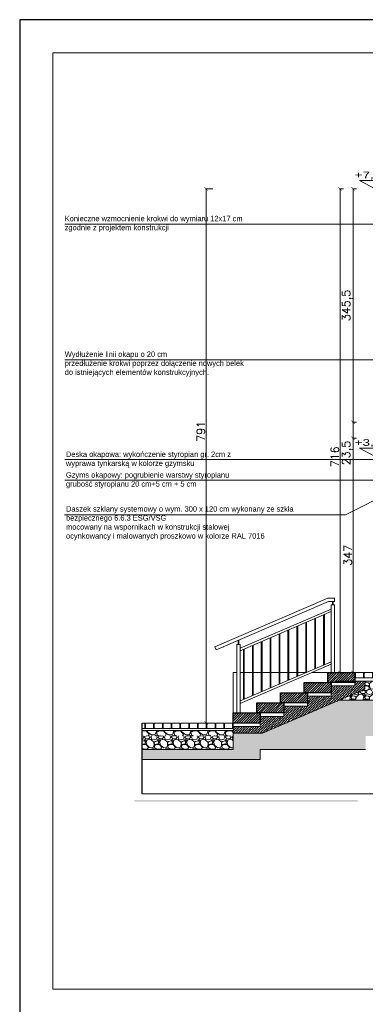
# Model space of a CAD drawing. Header units: millimetres. Extents: x -587 to 358276, y -26688 to 221215.
# Tile 253 of 256: x 8222 to 8734, y 12638 to 14096. Entities that reach past the tile are written whole.
import ezdxf
from ezdxf.lldxf.tags import DXFTag
from ezdxf.xclip import XClip

# ---------------------------------------------------------------- set-up
doc = ezdxf.new("R2010")
doc.units = ezdxf.units.MM
doc.header["$MEASUREMENT"] = 0
doc.header["$XCLIPFRAME"] = 0
doc.layers.add('a3', color=3, linetype='Continuous', lineweight=30, plot=False)
for name, color, linetype, lineweight in [('A_l.przekrojowa', 7, 'Continuous', 30), ('A_l.widokowa', 250, 'Continuous', 18), ('l. przekrojowa', 1, 'Continuous', 30), ('l.przerywana', 104, 'ICAD_ISO03W100', 5), ('l.widokowa', 140, 'Continuous', 15), ('l.wypełnien', 253, 'Continuous', 5), ('l.wypełnień', 7, 'Continuous', 5), ('szraf1', 8, 'Continuous', 5), ('wymiarowanie', 176, 'Continuous', 9)]:
    doc.layers.add(name, color=color, linetype=linetype, lineweight=lineweight)
doc.styles.add('PROFILE', font='GOTHIC.TTF', dxfattribs={"width": 0.8})
doc.styles.add('styl2', font='simplex.shx')
tags = doc.linetypes.add('ICAD_ISO03W100', pattern=[30, 12, -18]).pattern_tags.tags
tags[6:7] = [DXFTag(74, 4), DXFTag(75, 0), DXFTag(340, '0'), DXFTag(46, 1.0), DXFTag(50, 0.0), DXFTag(44, 0.0), DXFTag(45, 0.0)]
tags[4:5] = [DXFTag(74, 4), DXFTag(75, 0), DXFTag(340, '0'), DXFTag(46, 1.0), DXFTag(50, 0.0), DXFTag(44, 0.0), DXFTag(45, 0.0)]
doc.dimstyles.new('Skala 1-50', dxfattribs={"dimtxt": 12, "dimasz": 5, "dimexe": 1, "dimexo": 1, "dimgap": 1.5, "dimtad": 1, "dimdec": 1, "dimrnd": 0.5, "dimtxsty": 'styl2', "dimblk": 'ARCHTICK', "dimcen": 5, "dimadec": 0, "dimazin": 0, "dimtfac": 1, "dimtdec": 1, "dimtmove": 1, "dimatfit": 3, "dimldrblk": 'ARCHTICK', "dimfxl": 5, "dimfxlon": 1, "dimlwd": -1, "dimlwe": -1, "dimarcsym": 0})

# ---------------------------------------------------------------- blocks, each defined once
blk = doc.blocks.new('MF2E40FB0')
at = {"true_color": 0xffffff}
blk.add_hatch(color=7, dxfattribs=at).paths.add_polyline_path([(193.99, 188.45), (193.99, 165.83), (315.56, 165.83), (315.56, 188.45)])
blk = doc.blocks.new('_ArchTick')
at = {"color": 0, "linetype": 'ByBlock', "const_width": 0.15}
blk.add_lwpolyline([(-0.5, -0.5), (0.5, 0.5)], dxfattribs=at)
blk = doc.blocks.new('*D1728')
at = {"layer": 'Defpoints', "color": 0}
for p in [(8715.8, 13476.1), (8723.3, 13476.1), (8723.3, 13129.1)]:
    blk.add_point(p, dxfattribs=at)
at = {"layer": 'wymiarowanie', "color": 0}
for p, q in [((8720.8, 13476.1), (8714.8, 13476.1)), ((8715.8, 13129.1), (8715.8, 13476.1)), ((8720.8, 13129.1), (8714.8, 13129.1))]:
    blk.add_line(p, q, dxfattribs=at)
at = {"layer": 'wymiarowanie', "color": 0, "xscale": 5, "yscale": 5, "zscale": 5}
for p, rotation in [((8715.8, 13476.1), 90), ((8715.8, 13129.1), 270)]:
    blk.add_blockref('_ArchTick', p, dxfattribs=dict(at, rotation=rotation))
at = {"layer": 'wymiarowanie', "color": 0, "insert": (8708, 13302.6), "char_height": 12, "attachment_point": 5, "rotation": 90, "style": 'styl2'}
blk.add_mtext('347', dxfattribs=at)
blk = doc.blocks.new('*D1729')
at = {"layer": 'Defpoints', "color": 0}
for p in [(8715.8, 13499.6), (8739.1, 13499.6), (8723.3, 13476.1)]:
    blk.add_point(p, dxfattribs=at)
at = {"layer": 'wymiarowanie', "color": 0}
for p, q in [((8720.8, 13499.6), (8714.8, 13499.6)), ((8715.8, 13476.1), (8715.8, 13499.6)), ((8720.8, 13476.1), (8714.8, 13476.1))]:
    blk.add_line(p, q, dxfattribs=at)
at = {"layer": 'wymiarowanie', "color": 0, "xscale": 5, "yscale": 5, "zscale": 5}
for p, rotation in [((8715.8, 13499.6), 90), ((8715.8, 13476.1), 270)]:
    blk.add_blockref('_ArchTick', p, dxfattribs=dict(at, rotation=rotation))
at = {"layer": 'wymiarowanie', "color": 0, "insert": (8707.4, 13454), "char_height": 12, "attachment_point": 5, "rotation": 90, "style": 'styl2'}
blk.add_mtext('23,5', dxfattribs=at)
blk = doc.blocks.new('*D1730')
at = {"layer": 'Defpoints', "color": 0}
for p in [(8715.8, 13845.3), (9285.3, 13845.3), (8739.1, 13499.6)]:
    blk.add_point(p, dxfattribs=at)
at = {"layer": 'wymiarowanie', "color": 0}
for p, q in [((8720.8, 13845.3), (8714.8, 13845.3)), ((8715.8, 13499.6), (8715.8, 13845.3)), ((8720.8, 13499.6), (8714.8, 13499.6))]:
    blk.add_line(p, q, dxfattribs=at)
at = {"layer": 'wymiarowanie', "color": 0, "xscale": 5, "yscale": 5, "zscale": 5}
for p, rotation in [((8715.8, 13845.3), 90), ((8715.8, 13499.6), 270)]:
    blk.add_blockref('_ArchTick', p, dxfattribs=dict(at, rotation=rotation))
at = {"layer": 'wymiarowanie', "color": 0, "insert": (8707.4, 13672.5), "char_height": 12, "attachment_point": 5, "rotation": 90, "style": 'styl2'}
blk.add_mtext('345,5', dxfattribs=at)
blk = doc.blocks.new('*D1731')
at = {"layer": 'Defpoints', "color": 0}
for p in [(8720.8, 13845.3), (8696.6, 13129.1), (8720.8, 13129.1)]:
    blk.add_point(p, dxfattribs=at)
at = {"layer": 'wymiarowanie', "color": 0}
for p, q in [((8701.6, 13845.3), (8695.6, 13845.3)), ((8696.6, 13845.3), (8696.6, 13129.1)), ((8701.6, 13129.1), (8695.6, 13129.1))]:
    blk.add_line(p, q, dxfattribs=at)
at = {"layer": 'wymiarowanie', "color": 0, "xscale": 5, "yscale": 5, "zscale": 5}
for p, rotation in [((8696.6, 13845.3), 90), ((8696.6, 13129.1), 270)]:
    blk.add_blockref('_ArchTick', p, dxfattribs=dict(at, rotation=rotation))
at = {"layer": 'wymiarowanie', "color": 0, "insert": (8688.8, 13448.6), "char_height": 12, "attachment_point": 5, "rotation": 90, "style": 'styl2'}
blk.add_mtext('716', dxfattribs=at)
blk = doc.blocks.new('*D2387')
at = {"layer": 'Defpoints', "color": 0}
for p in [(8748.6, 13845.3), (8498.2, 13054.1), (8513.4, 13054.1)]:
    blk.add_point(p, dxfattribs=at)
at = {"layer": 'wymiarowanie', "color": 0}
for p, q in [((8508.2, 13845.3), (8497.2, 13845.3)), ((8498.2, 13845.3), (8498.2, 13054.1)), ((8508.2, 13054.1), (8497.2, 13054.1))]:
    blk.add_line(p, q, dxfattribs=at)
at = {"layer": 'wymiarowanie', "color": 0, "xscale": 5, "yscale": 5, "zscale": 5}
for p, rotation in [((8498.2, 13845.3), 90), ((8498.2, 13054.1), 270)]:
    blk.add_blockref('_ArchTick', p, dxfattribs=dict(at, rotation=rotation))
at = {"layer": 'wymiarowanie', "color": 0, "insert": (8490.4, 13486.2), "char_height": 12, "attachment_point": 5, "rotation": 90, "style": 'styl2'}
blk.add_mtext('791', dxfattribs=at)

msp = doc.modelspace()

# ---------------------------------------------------------------- hatches: boundary and pattern name
at = {"layer": 'l.wypełnien'}
h = msp.add_hatch(dxfattribs=at)
h.set_pattern_fill('ANSI36', scale=20, style=0)
h.paths.add_polyline_path([(8538.42, 13046.1), (8538.42, 13054.1), (8578.43, 13054.08), (8538.43, 13054.08), (8538.43, 13049.08), (8578.43, 13049.08), (8578.43, 13054.08), (8578.43, 13064.08), (8613.43, 13064.08), (8613.43, 13069.08), (8613.43, 13079.08), (8648.43, 13079.08), (8648.43, 13084.08), (8648.43, 13094.08), (8683.43, 13094.08), (8683.43, 13099.08), (8683.43, 13109.08), (8718.43, 13109.08), (8718.43, 13114.08), (8718.43, 13116.08), (8733.43, 13116.08), (8733.43, 13104.19), (8695.84, 13088.08), (8660.84, 13073.08), (8581.52, 13039.09), (8538.42, 13039.1), (8538.42, 13043.1)])
h = msp.add_hatch(dxfattribs=at)
h.set_pattern_fill('GRAVL1', scale=20, style=0)
h.set_pattern_definition([(228.0128, (14.4, 20), (-159.99996464, -180.00002683), [2.69072, -266.38176]), (184.9697, (12.6, 18), (240.00002103, 19.99982614), [4.61736, -457.1185]), (132.5104, (8, 17.6), (199.99981437, -220.00017348), [3.25576, -322.32064]), (267.2737, (0.2, 12.6), (19.999920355, 400.0000059), [4.20476, -416.27116]), (292.8337, (0, 8.4), (-100.00019811, 239.999928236), [4.1231, -408.18746]), (357.2737, (1.6, 4.6), (-400.0000059, 19.999920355), [4.20476, -416.27116]), (37.6942, (5.8, 4.4), (-260.000146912, -199.999808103), [5.56058, -550.49698]), (72.2553, (10.2, 7.8), (140.000215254, 439.999924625), [5.24976, -519.72642]), (121.4296, (11.8, 12.8), (-160.000164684, 259.99990073), [4.219, -417.68146]), (175.2364, (9.6, 16.4), (220.00001893, -19.99983065), [4.81664, -236.01526]), (222.3974, (4.8, 16.8), (-240.000147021, -219.99984164), [6.22896, -616.6675]), (138.8141, (20, 12.4), (-140.00005894, 119.99994627), [2.12602, -210.47688]), (171.4692, (18.4, 13.8), (259.999965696, -40.0001582), [4.04474, -400.43022]), (225, (14.4, 14.4), (-4e-15, -20.000006), [2.82842, -25.45584]), (203.1986, (13, 16.8), (99.9999946, 40.0000265), [1.52316, -150.7923]), (291.8014, (11.6, 16.2), (-19.9999982, 60.0000055), [2.15406, -105.54924]), (30.9638, (12.4, 14.2), (59.99996045, 40.0000497), [3.49858, -113.12046]), (161.5651, (15.4, 16), (40.0000087, -19.999968), [2.52982, -60.71574]), (16.3895, (0, 16.2), (200.00004397, 59.9998542), [3.544, -350.8569]), (70.3462, (3.4, 17.2), (-79.99990495, -220.00004271), [2.97322, -294.34816]), (293.1986, (15.4, 20), (-40.0000265, 99.9999946), [3.0463, -149.26916]), (343.6105, (16.6, 17.2), (-200.00004397, 59.9998542), [3.544, -350.8569]), (339.444, (0, 3.8), (-100.0000369, 39.99991993), [3.4176, -167.46248]), (294.7751, (3.2, 2.6), (-99.99984378, 220.00006844), [2.86356, -283.49286]), (66.8014, (15.6, 0), (40.0000265, 99.9999946), [3.0463, -149.26916]), (17.354, (16.8, 2.8), (-260.00004038, -79.999890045), [3.35262, -331.90848]), (69.444, (5.8, 0), (-39.99991993, -100.0000369), [1.7088, -169.17128]), (101.3099, (14.4, 0), (-19.9999526, 80.000015), [1.0198, -100.96058]), (165.9638, (14.2, 1), (60.0000109, -19.9999611), [4.1231, -78.339]), (186.009, (10.2, 2), (199.99999502, 19.99998635), [3.821, -378.27846]), (303.6901, (12.4, 12.4), (-20.0000267, 39.9999912), [2.88444, -69.22658]), (353.1572, (14, 10), (339.99998731, -40.00015996), [5.03588, -498.55126]), (60.9454, (19, 9.4), (-80.00000054, -140.0000077), [2.05912, -203.85348]), (90, (20, 11.2), (-20, 20), [1.2, -18.8]), (120.2564, (9.8, 2.6), (79.99989774, -140.00004912), [2.77848, -275.0704]), (48.0128, (8.4, 5), (159.99996464, 180.00002683), [5.38144, -263.69104]), (0, (12, 9), (20, 20), [5.2, -14.8]), (325.3048, (17.2, 9), (-199.99988518, 140.00017219), [3.16228, -313.06548]), (254.0546, (19.8, 7.2), (-19.9999978, -80.00000253), [2.91204, -142.69016]), (207.646, (19, 4.4), (-379.999916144, -200.000154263), [4.7413, -469.38948]), (175.4261, (14.8, 2.2), (-260.000011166, 19.999896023), [5.01598, -496.58148])])
h.paths.add_polyline_path([(8875.82, 13088.08), (8875.82, 13116.08), (8733.43, 13116.08), (8733.43, 13104.19), (8695.84, 13088.08)])
h = msp.add_hatch(dxfattribs=at)
h.set_pattern_fill('CONC', scale=20, style=0)
h.set_pattern_definition([(0, (19, 12.8), (0, 20), [0, -20]), (0, (19.2, 5.8), (0, 20), [0, -20]), (0, (19.8, 16.6), (0, 20), [0, -20]), (338.1986, (9.4, 10.4), (60.0000055, -19.9999982), [2.15406, -105.54924]), (216.8699, (11.4, 9.6), (59.9999984, 40.0000025), [1, -99]), (130.6013, (10.6, 9), (100.00000842, -119.99998036), [1.8439, -182.54698]), (206.5651, (4, 6.6), (-19.999983, -20.000026), [0.44722, -44.27414]), (326.3099, (3.6, 6.4), (39.9999912, -20.0000267), [0.72112, -71.38992]), (108.4349, (4.2, 6), (-19.999968, 40.0000087), [0.63246, -62.6131]), (225, (16.8, 4.6), (-4e-15, -20.000006), [0.84852, -27.43574]), (0, (16.2, 4), (20, 20), [1.2, -18.8]), (135, (17.4, 4), (-20.000006, 2e-15), [0.84852, -27.43574]), (251.5651, (14.4, 17.4), (19.999968, 40.0000087), [0.63246, -62.6131]), (0, (14.2, 16.8), (20, 20), [1, -19]), (143.1301, (15.2, 16.8), (-59.9999984, 40.0000025), [1, -99]), (213.6901, (3.8, 17.6), (39.9999912, 20.0000267), [0.72112, -71.38992]), (341.5651, (3.2, 17.2), (-40.0000087, 19.999968), [1.26492, -61.98064]), (126.8699, (4.4, 16.8), (40.0000025, -59.9999984), [1, -99]), (0, (9.6, 16.8), (0, 20), [0, -20]), (0, (4.2, 11.6), (0, 20), [0, -20]), (0, (9.8, 4.2), (0, 20), [0, -20]), (0, (15.2, 10.4), (0, 20), [0, -20]), (0, (9.4, 13.8), (0, 20), [0, -20]), (0, (5, 14.4), (0, 20), [0, -20]), (0, (6.8, 13.2), (0, 20), [0, -20]), (0, (6, 8.4), (0, 20), [0, -20]), (0, (1.2, 9.2), (0, 20), [0, -20]), (0, (1.4, 13.8), (0, 20), [0, -20]), (0, (0.8, 18.2), (0, 20), [0, -20]), (0, (7, 19), (0, 20), [0, -20]), (0, (11.4, 19.8), (0, 20), [0, -20]), (0, (18.4, 19), (0, 20), [0, -20]), (0, (13.6, 12.8), (0, 20), [0, -20]), (0, (11.6, 16.4), (0, 20), [0, -20]), (0, (13.2, 6.8), (0, 20), [0, -20]), (0, (7.2, 5.8), (0, 20), [0, -20]), (0, (13.2, 1.4), (0, 20), [0, -20]), (0, (6.6, 2.6), (0, 20), [0, -20]), (0, (0.2, 2), (0, 20), [0, -20]), (0, (2.6, 1), (0, 20), [0, -20]), (0, (2.8, 3.8), (0, 20), [0, -20]), (0, (16.2, 0.6), (0, 20), [0, -20]), (0, (18.6, 8.8), (0, 20), [0, -20]), (0, (17.6, 14.8), (0, 20), [0, -20]), (0, (8.4, 0.4), (0, 20), [0, -20])])
h.paths.add_polyline_path([(8403.43, 13000.1), (8578.06, 13000.1), (8578.43, 13015.1), (8734.46, 13015.1), (8734.46, 13035.15), (8789.08, 13035.15), (8875.82, 13035.15), (8875.82, 13088.08), (8695.84, 13088.08), (8581.52, 13039.09), (8538.42, 13039.1), (8538.42, 13015.1), (8403.43, 13015.1)])
h = msp.add_hatch(dxfattribs=at)
h.set_pattern_fill('GRAVL1', angle=180, style=0)
h.set_pattern_definition([(311.9872, (30580.379, 2642.2731), (203.1999551, -228.60003408), [3.417214, -338.304835]), (355.0303, (30582.665, 2639.7331), (-304.80002671, 25.3997792), [5.864047, -580.540495]), (47.4896, (30588.507, 2639.2251), (-253.99976425, -279.40022032), [4.134815, -409.347213]), (272.7263, (30598.413, 2632.8751), (-25.39989885, 508.00000749), [5.340045, -528.664373]), (247.1663, (30598.667, 2627.5411), (127.0002516, 304.79990886), [5.236337, -518.398074]), (182.7263, (30596.635, 2622.7151), (508.00000749, 25.39989885), [5.340045, -528.664373]), (142.3058, (30591.30105, 2622.4611), (330.20018658, -253.99975629), [7.061937, -699.131165]), (107.7447, (30585.7131, 2626.7791), (-177.800273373, 558.799904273), [6.667195, -660.052553]), (58.5704, (30583.681, 2633.1291), (203.20020915, 330.199873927), [5.35813, -530.455454]), (4.7636, (30586.475, 2637.7011), (-279.40002404, -25.39978493), [6.117133, -299.73938]), (317.6026, (30592.57105, 2638.2091), (304.800186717, -279.399798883), [7.91078, -783.167725]), (41.1859, (30573.267, 2632.6211), (177.80007485, 152.39993176), [2.700045, -267.305638]), (8.5308, (30575.299, 2634.3991), (-330.199956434, -50.800200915), [5.13682, -508.54638]), (315, (30580.379, 2635.161), (4e-15, -25.400008), [3.592093, -32.328917]), (336.8014, (30582.157, 2638.209), (-126.99999316, 50.80003366), [1.934413, -191.50622]), (248.1986, (30583.935, 2637.447), (25.3999977, 76.2000069), [2.735656, -134.047535]), (149.0362, (30582.919, 2634.907), (-76.1999498, 50.8000631), [4.443197, -143.662984]), (18.4349, (30579.109, 2637.193), (-50.800011, -25.3999594), [3.212871, -77.10899]), (163.6105, (30598.667, 2637.4471), (-254.00005584, 76.19981483), [4.50088, -445.588263]), (109.6538, (30594.349, 2638.7171), (101.59987928, -279.40005424), [3.77599, -373.822163]), (246.8014, (30579.109, 2642.273), (50.80003366, 126.99999316), [3.8688, -189.571833]), (196.3895, (30577.585, 2638.7171), (254.00005584, 76.19981483), [4.50088, -445.588263]), (200.556, (30598.667, 2621.699), (127.00004685, 50.7998983), [4.340352, -212.67735]), (245.2249, (30594.603, 2620.1751), (126.99980161, 279.40008691), [3.63672, -360.035932]), (113.1986, (30578.855, 2616.873), (-50.80003366, 126.99999316), [3.8688, -189.571833]), (162.646, (30577.331, 2620.4291), (330.200051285, -101.59986036), [4.257827, -421.52377]), (110.556, (30591.301, 2616.873), (50.7998983, -127.00004685), [2.170176, -214.847526]), (78.6901, (30580.379, 2616.873), (25.3999399, 101.6000191), [1.295146, -128.219937]), (14.0362, (30580.633, 2618.143), (-76.2000139, -25.3999507), [5.236337, -99.49053]), (353.991, (30585.713, 2619.4131), (-253.99999367, 25.399982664), [4.85267, -480.413644]), (236.3099, (30582.919, 2632.621), (25.4000339, 50.7999888), [3.66324, -87.917757]), (186.8428, (30580.8871, 2629.5731), (-431.799983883, -50.800203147), [6.395568, -633.1601]), (119.0546, (30574.537, 2628.8111), (101.6000007, -177.80000977), [2.615082, -258.89392]), (90, (30573.267, 2631.097), (25.4, 25.4), [1.524, -23.876]), (59.7436, (30586.221, 2620.1751), (-101.59987012, -177.80006238), [3.52867, -349.339408]), (131.9872, (30587.999, 2623.2231), (-203.1999551, 228.60003408), [6.83443, -334.88762]), (180, (30583.427, 2628.303), (-25.4, 25.4), [6.604, -18.796]), (214.6952, (30576.823, 2628.3031), (253.99985418, 177.80021868), [4.016096, -397.59316]), (285.9454, (30573.521, 2626.017), (25.3999972, -101.6000032), [3.69829, -181.216503]), (332.354, (30574.537, 2622.4611), (482.599893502, -254.000195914), [6.02145, -596.12464]), (4.5739, (30579.8711, 2619.6671), (330.20001418, 25.39986795), [6.370295, -630.65848])])
h.paths.add_polyline_path([(8403.43, 13035.1), (8538.43, 13035.1), (8538.43, 13043.1), (8403.43, 13043.1)])
h = msp.add_hatch(dxfattribs=at)
h.set_pattern_fill('GRAVL1', scale=20, angle=180, style=0)
h.set_pattern_definition([(311.9872, (19086.6159, 13.0843), (159.99996464, -180.00002683), [2.69072, -266.38176]), (355.0303, (19088.4159, 11.0843), (-240.00002103, 19.99982614), [4.61736, -457.1185]), (47.4896, (19093.0159, 10.6843), (-199.99981437, -220.00017348), [3.25576, -322.32064]), (272.7263, (19100.8159, 5.6843), (-19.999920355, 400.0000059), [4.20476, -416.27116]), (247.1663, (19101.0159, 1.4843), (100.00019811, 239.999928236), [4.1231, -408.18746]), (182.7263, (19099.4159, -2.3157), (400.0000059, 19.999920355), [4.20476, -416.27116]), (142.3058, (19095.2159, -2.5157), (260.000146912, -199.999808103), [5.56058, -550.49698]), (107.7447, (19090.8159, 0.8843), (-140.000215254, 439.999924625), [5.24976, -519.72642]), (58.5704, (19089.2159, 5.8843), (160.000164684, 259.99990073), [4.219, -417.68146]), (4.7636, (19091.4159, 9.4843), (-220.00001893, -19.99983065), [4.81664, -236.01526]), (317.6026, (19096.2159, 9.8843), (240.000147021, -219.99984164), [6.22896, -616.6675]), (41.1859, (19081.0159, 5.4843), (140.00005894, 119.99994627), [2.12602, -210.47688]), (8.5308, (19082.6159, 6.8843), (-259.999965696, -40.0001582), [4.04474, -400.43022]), (315, (19086.616, 7.484), (4e-15, -20.000006), [2.82842, -25.45584]), (336.8014, (19088.016, 9.8843), (-99.9999946, 40.0000265), [1.52316, -150.7923]), (248.1986, (19089.416, 9.2843), (19.9999982, 60.0000055), [2.15406, -105.54924]), (149.0362, (19088.616, 7.2843), (-59.99996045, 40.0000497), [3.49858, -113.12046]), (18.4349, (19085.616, 9.084), (-40.0000087, -19.999968), [2.52982, -60.71574]), (163.6105, (19101.0159, 9.2843), (-200.00004397, 59.9998542), [3.544, -350.8569]), (109.6538, (19097.6159, 10.2843), (79.99990495, -220.00004271), [2.97322, -294.34816]), (246.8014, (19085.616, 13.0843), (40.0000265, 99.9999946), [3.0463, -149.26916]), (196.3895, (19084.4159, 10.2843), (200.00004397, 59.9998542), [3.544, -350.8569]), (200.556, (19101.016, -3.1157), (100.0000369, 39.99991993), [3.4176, -167.46248]), (245.2249, (19097.8159, -4.3157), (99.99984378, 220.00006844), [2.86356, -283.49286]), (113.1986, (19085.416, -6.9157), (-40.0000265, 99.9999946), [3.0463, -149.26916]), (162.646, (19084.2159, -4.1157), (260.00004038, -79.999890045), [3.35262, -331.90848]), (110.556, (19095.216, -6.9157), (39.99991993, -100.0000369), [1.7088, -169.17128]), (78.6901, (19086.616, -6.9157), (19.9999526, 80.000015), [1.0198, -100.96058]), (14.0362, (19086.816, -5.9157), (-60.0000109, -19.9999611), [4.1231, -78.339]), (353.991, (19090.8159, -4.9157), (-199.99999502, 19.99998635), [3.821, -378.27846]), (236.3099, (19088.616, 5.4843), (20.0000267, 39.9999912), [2.88444, -69.22658]), (186.8428, (19087.0159, 3.0843), (-339.99998731, -40.00015996), [5.03588, -498.55126]), (119.0546, (19082.0159, 2.4843), (80.00000054, -140.0000077), [2.05912, -203.85348]), (90, (19081.016, 4.284), (20, 20), [1.2, -18.8]), (59.7436, (19091.2159, -4.3157), (-79.99989774, -140.00004912), [2.77848, -275.0704]), (131.9872, (19092.6159, -1.9157), (-159.99996464, 180.00002683), [5.38144, -263.69104]), (180, (19089.016, 2.084), (-20, 20), [5.2, -14.8]), (214.6952, (19083.8159, 2.0843), (199.99988518, 140.00017219), [3.16228, -313.06548]), (285.9454, (19081.216, 0.2843), (19.9999978, -80.00000253), [2.91204, -142.69016]), (332.354, (19082.0159, -2.5157), (379.999916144, -200.000154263), [4.7413, -469.38948]), (4.5739, (19086.2159, -4.7157), (260.000011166, 19.999896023), [5.01598, -496.58148])])
h.paths.add_polyline_path([(8403.43, 13015.1), (8538.43, 13015.1), (8538.43, 13035.1), (8403.43, 13035.1)])
at = {"layer": 'szraf1'}
h = msp.add_hatch(dxfattribs=at)
h.set_pattern_fill('ANSI31', scale=20, style=0)
h.paths.add_polyline_path([(8538.43, 13069.08), (8538.43, 13054.1), (8538.43, 13054.08), (8578.43, 13054.08), (8578.43, 13064.08), (8578.43, 13069.08), (8573.43, 13069.08), (8548.42, 13069.08), (8543.42, 13069.08)])
h.paths.add_polyline_path([(8578.43, 13069.08), (8613.43, 13069.08), (8613.43, 13079.08), (8613.43, 13084.08), (8608.43, 13084.08), (8573.43, 13084.08), (8573.43, 13069.08)])
h.paths.add_polyline_path([(8683.43, 13114.08), (8718.43, 13114.08), (8718.43, 13116.08), (8718.43, 13121.08), (8718.43, 13128.08), (8718.43, 13129.08), (8688.43, 13129.08), (8683.43, 13129.08), (8678.43, 13129.08), (8678.43, 13114.08)])
h.paths.add_polyline_path([(8613.43, 13084.08), (8648.43, 13084.08), (8648.43, 13094.08), (8648.43, 13099.08), (8643.43, 13099.08), (8608.43, 13099.08), (8608.43, 13084.08)])
h.paths.add_polyline_path([(8648.43, 13099.08), (8683.43, 13099.08), (8683.43, 13109.08), (8683.43, 13114.08), (8678.43, 13114.08), (8643.43, 13114.08), (8643.43, 13099.08)])

# ---------------------------------------------------------------- linework, layer by layer
at = {"layer": 'a3'}
msp.add_lwpolyline([(10322.07, 12610.78), (10322.07, 14095.78), (8222.07, 14095.78), (8222.07, 12610.78), (10322.07, 12610.78)], dxfattribs=at)
at = {"layer": 'A_l.przekrojowa', "color": 7}
msp.add_lwpolyline([(8403.43, 12949.49), (8403.43, 13054.1)], dxfattribs=at)
at = {"layer": 'A_l.widokowa', "color": 7}
for p, q in [((8510.85, 13167.27), (8678.4, 13239.07)), ((8512.82, 13162.67), (8679.43, 13234.07)), ((8683.43, 13239.08), (8688.43, 13239.08)), ((8683.43, 13129.08), (8683.43, 13229.08)), ((8688.43, 13234.08), (8688.43, 13239.08)), ((8688.43, 13129.08), (8688.43, 13229.08)), ((8548.42, 13164.87), (8683.44, 13222.74)), ((8548.42, 13161.28), (8683.44, 13219.15)), ((8512.82, 13162.67), (8510.85, 13167.27)), ((8548.42, 13086.96), (8683.44, 13144.82)), ((8548.42, 13083.37), (8683.44, 13141.23))]:
    msp.add_line(p, q, dxfattribs=at)
at = {"layer": 'A_l.widokowa'}
for p, q in [((8672.23, 13140.02), (8672.23, 13214.34)), ((8673.43, 13140.53), (8673.43, 13214.86)), ((8632.63, 13123.05), (8632.63, 13197.37)), ((8633.83, 13123.56), (8633.83, 13197.88)), ((8645.83, 13128.7), (8645.83, 13203.03)), ((8647.03, 13129.22), (8647.03, 13203.54)), ((8659.03, 13134.36), (8659.03, 13208.68)), ((8660.23, 13134.87), (8660.23, 13209.2)), ((8606.23, 13111.73), (8606.23, 13186.06)), ((8607.43, 13112.25), (8607.43, 13186.57)), ((8619.43, 13117.39), (8619.43, 13191.71)), ((8620.63, 13117.9), (8620.63, 13192.23)), ((8566.63, 13094.76), (8566.63, 13169.08)), ((8567.83, 13095.27), (8567.83, 13169.6)), ((8579.83, 13100.42), (8579.83, 13174.74)), ((8581.03, 13100.93), (8581.03, 13175.26)), ((8593.03, 13106.07), (8593.03, 13180.4)), ((8594.23, 13106.59), (8594.23, 13180.91)), ((8553.43, 13089.1), (8553.43, 13163.43)), ((8554.63, 13089.62), (8554.63, 13163.94))]:
    msp.add_line(p, q, dxfattribs=at)
at = {"layer": 'A_l.widokowa', "color": 7}
for points in [[(8678.39, 13239.08), (8688.43, 13239.08)], [(8679.42, 13234.08), (8688.43, 13234.08)]]:
    msp.add_lwpolyline(points, dxfattribs=at)
at = {"layer": 'l. przekrojowa', "color": 7}
for points in [[(8718.43, 13114.08), (8678.43, 13114.08), (8678.43, 13129.08), (8718.43, 13129.08), (8718.43, 13114.08)], [(8683.43, 13099.08), (8643.43, 13099.08), (8643.43, 13114.08), (8683.43, 13114.08), (8683.43, 13099.08)], [(8648.43, 13084.08), (8608.43, 13084.08), (8608.43, 13099.08), (8648.43, 13099.08), (8648.43, 13084.08)], [(8613.43, 13069.08), (8573.43, 13069.08), (8573.43, 13084.08), (8613.43, 13084.08), (8613.43, 13069.08)], [(8578.43, 13054.08), (8538.43, 13054.08), (8538.43, 13069.08), (8578.43, 13069.08), (8578.43, 13054.08)]]:
    msp.add_lwpolyline(points, dxfattribs=at)
at = {"layer": 'l.przerywana', "color": 7, "ltscale": 0.3}
for p, q in [((8875.82, 13129.08), (8688.57, 13129.08)), ((8890.82, 13116.08), (8688.57, 13116.08)), ((8538.42, 13015.1, 0), (8538.42, 13069.08))]:
    msp.add_line(p, q, dxfattribs=at)
at = {"layer": 'l.widokowa', "color": 7}
for p, q in [((8685.43, 13229.08), (8685.43, 13234.08)), ((8686.43, 13229.08), (8686.43, 13234.08)), ((8523.82, 13167.38), (8523.82, 13166.79)), ((8543.42, 13170.34), (8543.42, 13069.08)), ((8545.42, 13170.34), (8545.42, 13176.64)), ((8546.42, 13170.34), (8546.42, 13177.07)), ((8548.42, 13170.34), (8548.42, 13069.08)), ((8716.5, 13116.08), (8875.82, 13116.08)), ((8718.43, 13121.08, 0), (8853.42, 13121.08, 0)), ((8733.43, 13104.19), (8581.52, 13039.09)), ((8695.84, 13088.08), (8875.82, 13088.08)), ((8538.43, 13046.1, 0), (8403.43, 13046.1, 0)), ((8538.42, 13043.1, 0), (8403.43, 13043.1, 0)), ((8581.52, 13039.09), (8538.42, 13039.1)), ((8538.42, 13015.1, 0), (8403.43, 13015.1, 0)), ((8578.43, 13015.1, 0), (8578.06, 13000.1, 0)), ((8578.43, 13015.1, 0), (8734.46, 13015.1, 0)), ((8403.43, 13000.1, 0), (8578.06, 13000.1, 0)), ((8875.82, 12949.49, 0), (8403.43, 12949.49, 0))]:
    msp.add_line(p, q, dxfattribs=at)
for points in [[(8543.42, 13129.08), (8538.42, 13129.08), (8538.42, 13069.08)], [(8646.72, 13129.08), (8548.42, 13129.08)], [(8678.43, 13129.08), (8655.09, 13129.08)]]:
    msp.add_lwpolyline(points, dxfattribs=at)
for points in [[(8718.43, 13114.08), (8683.43, 13114.08), (8683.43, 13109.08), (8718.43, 13109.08)], [(8683.43, 13099.08), (8648.43, 13099.08), (8648.43, 13094.08), (8683.43, 13094.08)], [(8648.43, 13084.08), (8613.43, 13084.08), (8613.43, 13079.08), (8648.43, 13079.08)], [(8613.43, 13069.08), (8578.43, 13069.08), (8578.43, 13064.08), (8613.43, 13064.08)], [(8578.43, 13054.08), (8538.43, 13054.08), (8538.43, 13049.08), (8578.43, 13049.08)]]:
    msp.add_lwpolyline(points, close=True, dxfattribs=at)
at = {"layer": 'l.wypełnień', "color": 7}
for p, q in [((8718.43, 13128.08), (8719.43, 13128.08)), ((8731.43, 13128.08), (8732.43, 13128.08)), ((8408.43, 13053.1), (8407.43, 13053.1)), ((8421.43, 13053.1), (8420.43, 13053.1)), ((8434.43, 13053.1), (8433.43, 13053.1)), ((8447.43, 13053.1), (8446.43, 13053.1)), ((8447.43, 13053.1), (8446.43, 13053.1)), ((8460.43, 13053.1), (8459.43, 13053.1)), ((8473.43, 13053.1), (8472.43, 13053.1)), ((8486.43, 13053.1), (8485.43, 13053.1)), ((8499.43, 13053.1), (8498.43, 13053.1)), ((8499.43, 13053.1), (8498.43, 13053.1)), ((8512.43, 13053.1), (8511.43, 13053.1)), ((8525.43, 13053.1), (8524.43, 13053.1)), ((8538.43, 13053.1), (8537.43, 13053.1))]:
    msp.add_line(p, q, dxfattribs=at)
for points in [[(8720.43, 13121.08), (8730.43, 13121.08, 0.4142136), (8731.43, 13122.08), (8731.43, 13128.08, 0.4142136), (8730.43, 13129.08), (8720.43, 13129.08, 0.4142136), (8719.43, 13128.08), (8719.43, 13122.08, 0.4142136)], [(8733.43, 13121.08), (8743.43, 13121.08, 0.4142136), (8744.43, 13122.08), (8744.43, 13128.08, 0.4142136), (8743.43, 13129.08), (8733.43, 13129.08, 0.4142136), (8732.43, 13128.08), (8732.43, 13122.08, 0.4142136)], [(8419.43, 13046.1), (8409.43, 13046.1, -0.4142136), (8408.43, 13047.1), (8408.43, 13053.1, -0.4142136), (8409.43, 13054.1), (8419.43, 13054.1, -0.4142136), (8420.43, 13053.1), (8420.43, 13047.1, -0.4142136)], [(8432.43, 13046.1), (8422.43, 13046.1, -0.4142136), (8421.43, 13047.1), (8421.43, 13053.1, -0.4142136), (8422.43, 13054.1), (8432.43, 13054.1, -0.4142136), (8433.43, 13053.1), (8433.43, 13047.1, -0.4142136)], [(8445.43, 13046.1), (8435.43, 13046.1, -0.4142136), (8434.43, 13047.1), (8434.43, 13053.1, -0.4142136), (8435.43, 13054.1), (8445.43, 13054.1, -0.4142136), (8446.43, 13053.1), (8446.43, 13047.1, -0.4142136)], [(8458.43, 13046.1), (8448.43, 13046.1, -0.4142136), (8447.43, 13047.1), (8447.43, 13053.1, -0.4142136), (8448.43, 13054.1), (8458.43, 13054.1, -0.4142136), (8459.43, 13053.1), (8459.43, 13047.1, -0.4142136)], [(8471.43, 13046.1), (8461.43, 13046.1, -0.4142136), (8460.43, 13047.1), (8460.43, 13053.1, -0.4142136), (8461.43, 13054.1), (8471.43, 13054.1, -0.4142136), (8472.43, 13053.1), (8472.43, 13047.1, -0.4142136)], [(8484.43, 13046.1), (8474.43, 13046.1, -0.4142136), (8473.43, 13047.1), (8473.43, 13053.1, -0.4142136), (8474.43, 13054.1), (8484.43, 13054.1, -0.4142136), (8485.43, 13053.1), (8485.43, 13047.1, -0.4142136)], [(8497.43, 13046.1), (8487.43, 13046.1, -0.4142136), (8486.43, 13047.1), (8486.43, 13053.1, -0.4142136), (8487.43, 13054.1), (8497.43, 13054.1, -0.4142136), (8498.43, 13053.1), (8498.43, 13047.1, -0.4142136)], [(8510.43, 13046.1), (8500.43, 13046.1, -0.4142136), (8499.43, 13047.1), (8499.43, 13053.1, -0.4142136), (8500.43, 13054.1), (8510.43, 13054.1, -0.4142136), (8511.43, 13053.1), (8511.43, 13047.1, -0.4142136)], [(8523.43, 13046.1), (8513.43, 13046.1, -0.4142136), (8512.43, 13047.1), (8512.43, 13053.1, -0.4142136), (8513.43, 13054.1), (8523.43, 13054.1, -0.4142136), (8524.43, 13053.1), (8524.43, 13047.1, -0.4142136)], [(8536.43, 13046.1), (8526.43, 13046.1, -0.4142136), (8525.43, 13047.1), (8525.43, 13053.1, -0.4142136), (8526.43, 13054.1), (8536.43, 13054.1, -0.4142136), (8537.43, 13053.1), (8537.43, 13047.1, -0.4142136)]]:
    msp.add_lwpolyline(points, format="xyb", close=True, dxfattribs=at)
msp.add_lwpolyline([(8403.43, 13054.1), (8406.43, 13054.1, -0.4142136), (8407.43, 13053.1), (8407.43, 13047.1, -0.4142136), (8406.43, 13046.1), (8403.43, 13046.1)], format="xyb", dxfattribs=at)
at = {"layer": 'wymiarowanie'}
for p, q in [((8856.47, 13792.78), (8288.77, 13792.78)), ((8683.43, 13229.08), (8688.43, 13229.08)), ((8543.42, 13170.34), (8548.42, 13170.34)), ((8733.43, 13104.19), (8733.43, 13116.08)), ((8578.43, 13054.08), (8538.43, 13054.1))]:
    msp.add_line(p, q, dxfattribs=at)
at = {"layer": 'wymiarowanie', "color": 7}
msp.add_lwpolyline([(8271.17, 14046.67), (11972.96, 14046.67), (11972.96, 12659.88), (8271.17, 12659.88)], close=True, dxfattribs=at)
at = {"layer": 'wymiarowanie', "linetype": 'ByBlock'}
for points in [[(8748.64, 13845.32), (8771.71, 13857.73), (8725.57, 13857.73)], [(8748.64, 13449.08), (8771.71, 13461.49), (8725.57, 13461.49)]]:
    msp.add_lwpolyline(points, close=True, dxfattribs=at)
at = {"layer": 'wymiarowanie'}
for points in [[(8288.77, 13591.91), (8756.08, 13591.91), (8888.17, 13502.5)], [(8288.87, 13444.66), (8788.34, 13444.66), (8862.18, 13481.85)], [(8288.77, 13414.01), (8756.08, 13414.01), (8870.93, 13471.85)], [(8288.54, 13362.57), (8704.65, 13362.57), (8844.66, 13433.1)]]:
    msp.add_lwpolyline(points, dxfattribs=at)

# ---------------------------------------------------------------- block references
at = {"color": 7, "true_color": 0xffffff}
ref = msp.add_blockref('MF2E40FB0', (5568.57, 11164.96), dxfattribs=dict(at, xscale=9.994634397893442, yscale=9.994634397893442, zscale=9.994634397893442))
XClip(ref).set_block_clipping_path([(282.4792156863, 177.3768270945), (315.5719073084, 177.3768270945), (315.5719073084, 177.6415686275), (282.4792156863, 177.6415686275), (282.4792156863, 177.3768270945)])

# ---------------------------------------------------------------- texts
at = {"layer": 'wymiarowanie', "style": 'PROFILE', "width": 1.5}
for s, p in [('+7,16', (8718.25, 13860.95)), ('+3,20', (8718.25, 13464.71))]:
    msp.add_text(s, height=9.904, dxfattribs=at).set_placement(p)
at = {"layer": 'wymiarowanie', "width": 621.5287, "attachment_point": 1}
for s, insert, char_height in [('{\\fCentury Gothic|b0|i0|c238|p34;\\H0.666667x;Konieczne wzmocnienie krokwi do wymiaru 12x17 cm\\Pzgodnie z projektem konstrukcji\\P\\pxqr;\\H1.5x;\\P }', (8288.77, 13805.32), 12), ('\\pxql;{\\fCentury Gothic|b0|i0|c238|p34;\\H0.666667x;Wydłużenie linii okapu o 20 cm \\Pprzedłużenie krokwi poprzez dołączenie nowych belek \\Pdo istniejących elementów konstrukcyjnych. \\P\\pqr;\\H1.5x; }', (8288.77, 13604.44), 12), ('\\pxql;{\\fCentury Gothic|b0|i0|c238|p34;\\H0.666667x;Deska okapowa: wykończenie styropian gr. 2cm z \\Pwyprawa tynkarską w kolorze gzymsku\\P\\pqr;\\H1.5x; }', (8290.57, 13456.26), 12), ('\\pxql;{\\fCentury Gothic|b0|i0|c238|p34;\\H0.666667x;Gzyms okapowy: pogrubienie warstwy styropianu\\Pgrubość styropianu 20 cm+5 cm + 5 cm\\P\\pqr;\\H1.5x; }', (8290.57, 13425.61), 12), ('\\pxqr;{\\fCentury Gothic|b0|i0|c238|p34;\\P\\pql;Daszek szklany systemowy o wym. 300 x 120 cm wykonany ze szkła \\Pbezpiecznego 6.6.3 ESG/VSG\\Pmocowany na wspornikach w konstrukcji stalowej \\Pocynkowancy i malowanych proszkowo w kolorze RAL 7016}', (8290.7, 13388.64), 8)]:
    msp.add_mtext(s, dxfattribs=dict(at, insert=insert, char_height=char_height))

# ---------------------------------------------------------------- dimensions: what is measured, and where the dimension line sits
at = {"layer": 'wymiarowanie'}
dim = msp.add_linear_dim(base=(8498.18, 13054.1), p1=(8748.64, 13845.32), p2=(8513.43, 13054.1), angle=90, dimstyle='Skala 1-50', override={"dimtmove": 0, "dimfxl": 10}, dxfattribs=at)
dim.commit()
dim.dimension.update_dxf_attribs({"geometry": '*D2387', "text_midpoint": (8498.18, 13486.2), "dimtype": 160})
for base, p1, p2, picture, middle in [((8696.63, 13129.08), (8720.8, 13845.32), (8720.8, 13129.08), '*D1731', (8696.63, 13448.65)), ((8715.8, 13499.59), (8723.29, 13476.08), (8739.07, 13499.59), '*D1729', (8715.8, 13454.02))]:
    dim = msp.add_linear_dim(base=base, p1=p1, p2=p2, angle=90, dimstyle='Skala 1-50', dxfattribs=at)
    dim.commit()
    dim.dimension.update_dxf_attribs({"geometry": picture, "text_midpoint": middle, "dimtype": 160})
for base, p1, p2, picture, middle in [((8715.8, 13845.32), (8739.07, 13499.59), (9285.31, 13845.32), '*D1730', (8707.44, 13672.46)), ((8715.8, 13476.08), (8723.29, 13129.08), (8723.29, 13476.08), '*D1728', (8707.99, 13302.58))]:
    dim = msp.add_linear_dim(base=base, p1=p1, p2=p2, angle=90, dimstyle='Skala 1-50', dxfattribs=at)
    dim.commit()
    dim.dimension.update_dxf_attribs({"geometry": picture, "text_midpoint": middle})

doc.saveas('drawing.dxf')
